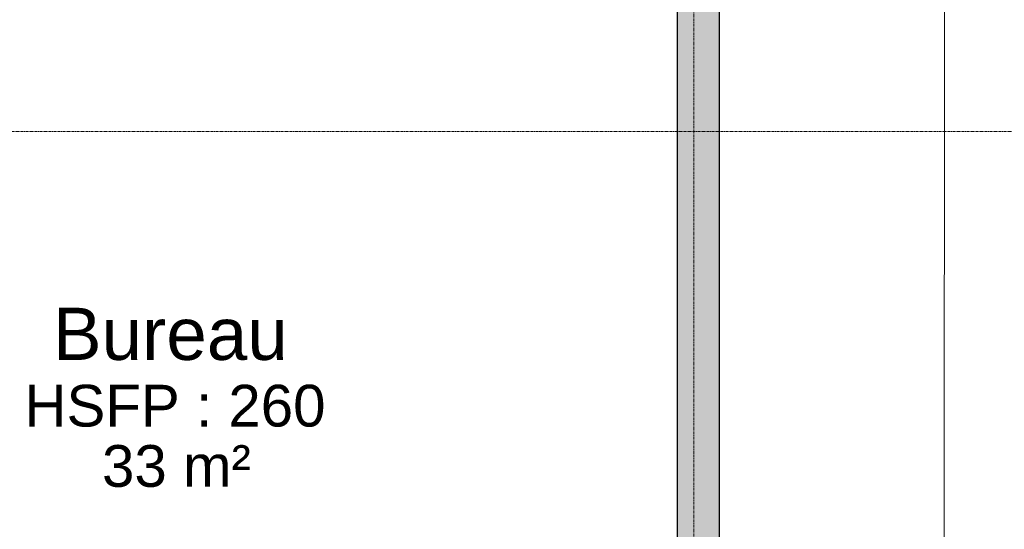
# Model space of a CAD drawing. Header units: millimetres. Extents: x -61176 to 31560, y -11428 to 53287.
# Tile 63 of 124: x -12154 to -7432, y 21263 to 23704. Entities that reach past the tile are written whole.
import ezdxf

# ---------------------------------------------------------------- set-up
doc = ezdxf.new("R2010")
doc.units = ezdxf.units.MM
doc.linetypes.add('Ligne de quadrillage', pattern=[22.225, 12.7, -3.175, 3.175, -3.175])
for name, color, linetype, lineweight in [('A-AREA-IDEN', 2, 'Continuous', 9), ('G-ANNO-SYMB', 111, 'Continuous', 9), ('I-WALL', 2, 'Continuous', 9), ('S-GRID', 1, 'Continuous', 9)]:
    doc.layers.add(name, color=color, linetype=linetype, lineweight=lineweight)
doc.styles.add('Arial_1', font='arial.ttf', dxfattribs={"height": 200})
doc.styles.add('Arial_B', font='txt', dxfattribs={"height": 250})

msp = doc.modelspace()

# ---------------------------------------------------------------- hatches: boundary and pattern name
at = {"layer": 'I-WALL', "transparency": 33554534}
msp.add_hatch(color=55, dxfattribs=at).paths.add_polyline_path([(-8799.115, 18943.989), (-8799.115, 25593.989), (-8999.115, 25593.989), (-8999.115, 18943.989)])

# ---------------------------------------------------------------- linework, layer by layer
at = {"layer": 'G-ANNO-SYMB'}
msp.add_line((-7736.956, 4984.232), (-7694.957, 48844.227), dxfattribs=at)
at = {"layer": 'I-WALL', "lineweight": 25}
for p, q in [((-8999.115, 18943.989), (-8999.115, 25593.989)), ((-8799.115, 25593.989), (-8799.115, 18943.989))]:
    msp.add_line(p, q, dxfattribs=at)
at = {"layer": 'S-GRID', "linetype": 'Ligne de quadrillage', "lineweight": 18}
for p, q in [((-8921.615, -9486.555), (-8921.615, 51986.924)), ((-61176.497, 23169.164), (30259.658, 23169.164))]:
    msp.add_line(p, q, dxfattribs=at)

# ---------------------------------------------------------------- texts
at = {"layer": 'A-AREA-IDEN', "attachment_point": 1}
for s, insert, char_height, width, style in [('Bureau', (-11994.232, 22324.341), 250, 1451.05437, 'Arial_B'), ('HSFP : 260', (-12131.324, 21955.199), 200, 1787.76312, 'Arial_1'), ('33 m²', (-11759.232, 21666.427), 200, 881.85625, 'Arial_1')]:
    msp.add_mtext(s, dxfattribs=dict(at, insert=insert, char_height=char_height, width=width, style=style))

doc.saveas('drawing.dxf')
